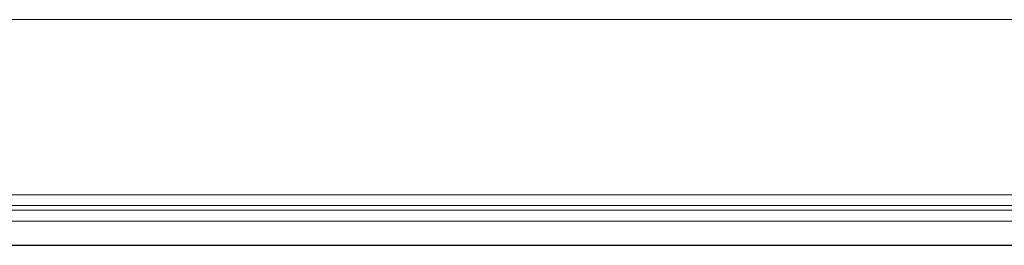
# Model space of a CAD drawing. Extents: x 64716 to 7565828, y -87108 to 5881792.
# Tile 130 of 160: x 286270 to 289321, y -44374 to -43673. Entities that reach past the tile are written whole.
import ezdxf

# ---------------------------------------------------------------- set-up
doc = ezdxf.new("R2010")
doc.units = 0
doc.header["$MEASUREMENT"] = 0
doc.layers.add('linii', color=7, linetype='Continuous', lineweight=15)

msp = doc.modelspace()

# ---------------------------------------------------------------- linework, layer by layer
at = {"layer": 'linii'}
for p, q in [((266802, -43673, 0), (291112.4, -43673, 0)), ((292374.7, -44216.3, 0), (268651.2, -44217, 0)), ((268634.3, -44264, 0), (292390.9, -44264, 0)), ((268637.9, -44249.7, 0), (292387.3, -44249.7, 0)), ((268621.2, -44297, 0), (292402.2, -44298.8, 0)), ((294102, -44372.7), (266879.4, -44373.6, 0)), ((294202, -44373.6, 0), (266879.4, -44373.6, 0))]:
    msp.add_line(p, q, dxfattribs=at)

doc.saveas('drawing.dxf')
